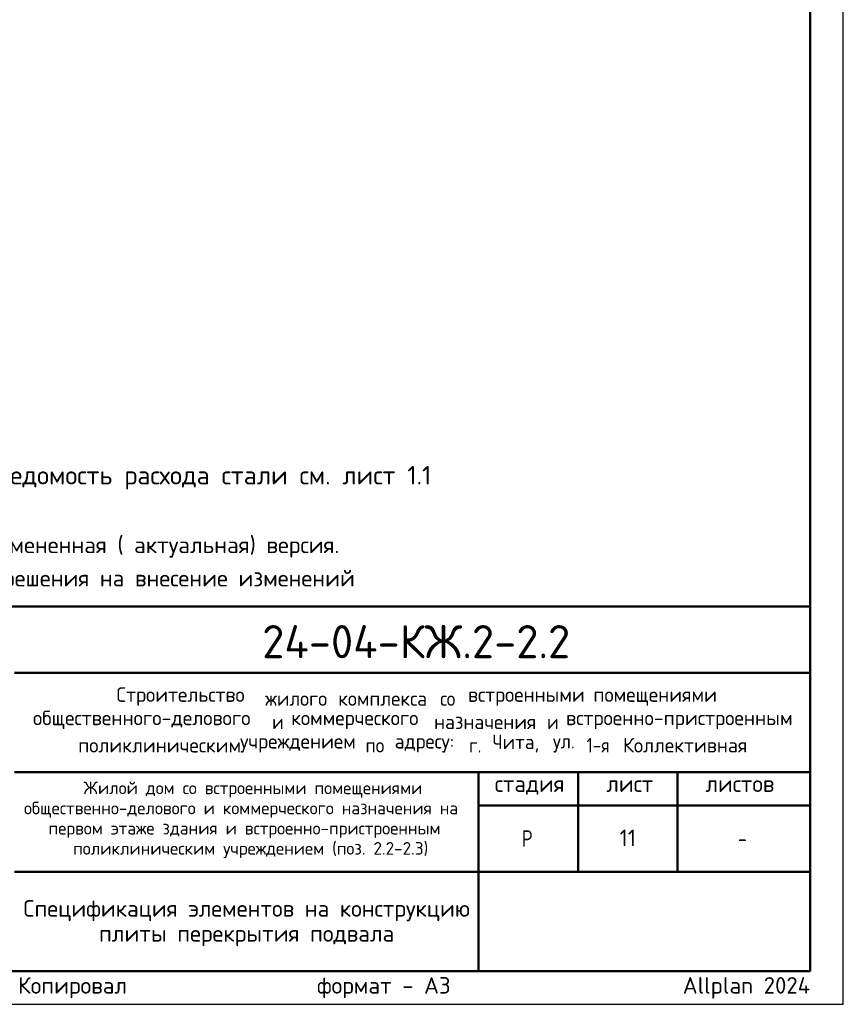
# Model space of a CAD drawing. Header units: millimetres. Extents: x 0 to 71279, y 0 to 38831.
# Tile 5 of 7: x 35493 to 50400, y 0 to 17820. Entities that reach past the tile are written whole.
import ezdxf

# ---------------------------------------------------------------- set-up
doc = ezdxf.new("R2010")
doc.units = ezdxf.units.MM
doc.layers.add('Standard', color=7, linetype='Continuous', lineweight=25)
doc.layers.add('Надписи', color=7, linetype='Continuous', lineweight=25)
doc.styles.add('ISOCPEUR', font='txt')

msp = doc.modelspace()

# ---------------------------------------------------------------- linework, layer by layer
at = {"layer": 'Standard', "color": 7, "linetype": 'Continuous', "lineweight": 50, "transparency": 33554687}
for p, q in [((27600, 7200), (49800, 7200)), ((35400, 6000), (49800, 6000)), ((35400, 4200), (49800, 4200)), ((43800, 2400), (43800, 4200)), ((45600, 2400), (45600, 4200)), ((47400, 2400), (47400, 4200)), ((43800, 3600), (49800, 3600)), ((35400, 2400), (49800, 2400)), ((43800, 600), (43800, 2400)), ((43800, 600), (43800, 2400))]:
    msp.add_line(p, q, dxfattribs=at)
at = {"layer": 'Standard', "color": 7, "linetype": 'Continuous', "lineweight": 25, "transparency": 33554687}
for p, q in [((49800, 600), (49800, 7200)), ((27600, 600), (49800, 600)), ((27600, 600), (49800, 600)), ((27600, 600), (49800, 600))]:
    msp.add_line(p, q, dxfattribs=at)
msp.add_lwpolyline([(0, 0), (50400, 0), (50400, 35640), (0, 35640), (0, 0)], close=True, dxfattribs=at)
at = {"layer": 'Standard', "color": 7, "linetype": 'Continuous', "lineweight": 50, "transparency": 33554687}
msp.add_lwpolyline([(2400, 35040), (49800, 35040), (49800, 600), (2400, 600), (2400, 35040)], close=True, dxfattribs=at)

# ---------------------------------------------------------------- texts
at = {"layer": 'Standard', "color": 7, "linetype": 'Continuous', "lineweight": 13, "transparency": 33554687, "insert": (27600, 9531), "char_height": 336, "width": 15788.46, "attachment_point": 4, "style": 'ISOCPEUR'}
msp.add_mtext('\\A1;{\\fISOCPEUR|i0|b0;\\H335.999994;\\W1.000000;\\C7;1. Ведомость деталей см. лист 12. Ведомость расхода стали см. лист 1.1}\\P', dxfattribs=at)
at = {"layer": 'Standard', "color": 7, "linetype": 'Continuous', "lineweight": 18, "transparency": 33554687, "insert": (27640, 8465), "char_height": 300, "width": 13865.25, "attachment_point": 1, "line_spacing_factor": 1.204819}
msp.add_mtext('\\A1;{\\fISOCPEUR|i0|b0;\\H300.000000;\\W1.000000;\\C7;В выделенной области представлена замененная ( актуальная) версия.}\\P{\\fISOCPEUR|i0|b0;\\H300.000000;\\W1.000000;\\C7;Содержание изменения см. в листе разрешения на внесение изменений}\\P', dxfattribs=at)
at = {"layer": 'Standard', "color": 7, "linetype": 'Continuous', "lineweight": 50, "transparency": 33554687, "insert": (39882, 6262), "char_height": 600, "width": 6049.91, "attachment_point": 7, "style": 'ISOCPEUR'}
msp.add_mtext('\\W0.98;24-04-КЖ.2-2.2', dxfattribs=at)
at = {"layer": 'Standard', "color": 7, "linetype": 'Continuous', "lineweight": 25, "transparency": 33554687, "attachment_point": 7, "style": 'ISOCPEUR'}
for s, insert, char_height, width in [('\\W0.98;Строительство ', (37245, 5402), 264, 2820.83), ('\\W0.96;жилого ', (39937, 5402), 264, 1446.12), ('\\W0.97;комплекса ', (41257, 5402), 264, 1975.29), ('\\W0.90;со ', (43105, 5402), 264, 620.97), ('\\W0.98;встроенными ', (43607, 5402), 264, 2398.16), ('\\W0.98;помещениями', (45877, 5402), 264, 2292.21), ('\\W0.99;общественного-делового ', (35733, 4980), 264, 4457.19), ('\\W0.87;и ', (40063, 4980), 264, 457.48), ('\\W0.98;коммерческого ', (40406, 4980), 264, 2714.91), ('\\W0.97;назначения ', (42993, 4980), 264, 2173.24), ('\\W0.87;и ', (45039, 4980), 264, 457.46), ('\\W0.99;встроенно-пристроенным', (45382, 4980), 264, 4298.92), ('\\W0.95;Чита, ', (44049, 4557), 264, 1221.07), ('\\W0.86;1-я ', (45752, 4557), 264, 773.52), ('\\W0.98;Коллективная', (46412, 4557), 264, 2450.61), ('\\W0.98;поликлиническим ', (36552, 4557), 264, 3058.06), ('\\W0.98;учреждением ', (39482, 4557), 264, 2397.9), ('\\W0.91;по ', (41752, 4557), 264, 647.69), ('\\W0.96;адресу: ', (42280, 4557), 264, 1472.67), ('\\W0.89;г. ', (43627, 4557), 264, 539.49), ('\\W0.92;ул. ', (45145, 4557), 264, 728.23), ('\\W0.99;стадия    лист     листов', (44091, 3795), 300, 5247.11), ('\\W0.80;Р', (44580, 2850), 300, 359.84), ('\\W0.78;-', (48495, 2850), 300, 326.39)]:
    msp.add_mtext(s, dxfattribs=dict(at, insert=insert, char_height=char_height, width=width))
at = {"layer": 'Standard', "color": 7, "linetype": 'Continuous', "lineweight": 18, "transparency": 33554687, "char_height": 228, "attachment_point": 7, "style": 'ISOCPEUR'}
for s, insert, width in [('\\W0.99;Жилой дом со встроенными помещениями', (36647, 3741), 6015.25), ('\\W0.99;общественно-делового и коммерческого назначения на', (35570, 3376), 8168.16), ('\\W0.99;первом этаже здания и встроенно-пристроенным', (36015, 3011), 7279.77), ('\\W0.99;поликлиническим учреждением (поз. 2.2-2.3)', (36459, 2646), 6390.3)]:
    msp.add_mtext(s, dxfattribs=dict(at, insert=insert, width=width))
at = {"layer": 'Standard', "color": 7, "linetype": 'Continuous', "lineweight": 25, "transparency": 33554687, "insert": (39600, 1885), "char_height": 300, "width": 8165.25, "attachment_point": 2, "line_spacing_factor": 0.903614}
msp.add_mtext('\\A1;{\\fISOCPEUR|i0|b0;\\H300.000000;\\W1.000000;\\C7;Спецификация элементов на конструкцию}\\P{\\fISOCPEUR|i0|b0;\\H300.000000;\\W1.000000;\\C7;плиты перекрытия подвала}\\P', dxfattribs=at)
at = {"layer": 'Standard', "color": 8, "linetype": 'Continuous', "lineweight": 13, "transparency": 33554687, "insert": (49800, 297), "char_height": 300, "width": 14099.36, "attachment_point": 6, "style": 'ISOCPEUR'}
msp.add_mtext('\\A1;{\\fISOCPEUR|i0|b0;\\H300.000000;\\W1.000000;\\C8;Копировал                  формат - А3                      Allplan 2024}\\P', dxfattribs=at)
at = {"layer": 'Надписи', "color": 7, "linetype": 'Continuous', "lineweight": 13, "transparency": 33554687, "insert": (46500, 3012), "char_height": 300, "width": 393.75, "attachment_point": 5, "style": 'ISOCPEUR'}
msp.add_mtext('\\A1;{\\fISOCPEUR|i0|b0;\\H300.000000;\\W1.000000;\\C7;11}\\P', dxfattribs=at)

doc.saveas('drawing.dxf')
